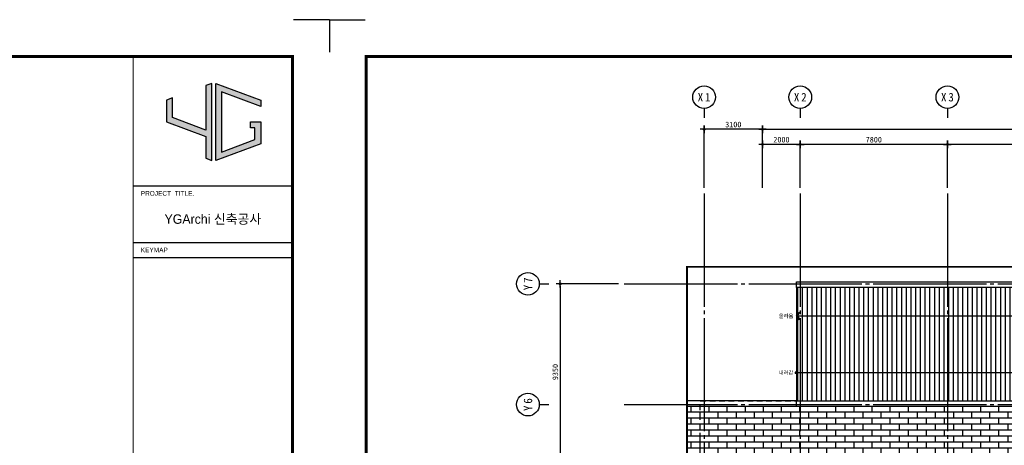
# Model space of a CAD drawing. Header units: millimetres. Extents: x 3445018 to 4174071, y -6064565 to -5122887.
# Tile 152 of 192: x 3737156 to 3789350, y -5219319 to -5196772. Entities that reach past the tile are written whole.
import ezdxf
from ezdxf.enums import TextEntityAlignment as Align

# ---------------------------------------------------------------- set-up
doc = ezdxf.new("R2010")
doc.units = ezdxf.units.MM
doc.header["$MEASUREMENT"] = 0
for name, pattern in [('ACAD_ISO05W100', [34, 24, -3, 0.5, -3, 0.5, -3]), ('CEN', [66, 60, -2, 2, -2]), ('HID', [5, 3, -2])]:
    doc.linetypes.add(name, pattern=pattern)
doc.layers.get('0').update_dxf_attribs({"linetype": 'CONTINUOUS'})
doc.layers.get('DEFPOINTS').update_dxf_attribs({"linetype": 'CONTINUOUS'})
for name, color, linetype in [('3', 3, 'CONTINUOUS'), ('A_GE_FORM', 7, 'CONTINUOUS'), ('A_GE_TEXT', 3, 'CONTINUOUS'), ('CEN', 13, 'CEN'), ('DI', 1, 'CONTINUOUS'), ('DIM', 7, 'CONTINUOUS'), ('EL2', 3, 'CONTINUOUS'), ('EL3', 7, 'CONTINUOUS'), ('HA1', 8, 'CONTINUOUS'), ('HI', 4, 'HID'), ('PR', 3, 'ACAD_ISO05W100'), ('SY', 1, 'CONTINUOUS'), ('TE1', 3, 'CONTINUOUS')]:
    doc.layers.add(name, color=color, linetype=linetype)
doc.styles.add('GHS', font='txt')
doc.styles.add('HY울릉도 L', font='txt')
doc.styles.add('SDP-S', font='txt')
doc.styles.add('굴림', font='txt')
doc.styles.add('돋움', font='txt')
doc.styles.add('돋움체', font='txt')
doc.dimstyles.new('SMDI-3', dxfattribs={"dimtxt": 3, "dimasz": 1, "dimexe": 2, "dimexo": 3, "dimgap": 1, "dimtad": 1, "dimdsep": 46, "dimtxsty": 'HY울릉도 L', "dimblk": 'Z_DOT', "dimcen": 2.5, "dimdle": 1.5, "dimclrd": 1, "dimclre": 1, "dimclrt": 2, "dimadec": 0, "dimazin": 0, "dimtfac": 1, "dimtix": 1, "dimtmove": 2, "dimatfit": 3, "dimldrblk": 'Z_DOT', "dimfxl": 2, "dimtvp": 1, "dimtolj": 1, "dimtzin": 0, "dimarcsym": 0})

# ---------------------------------------------------------------- blocks, each defined once
blk = doc.blocks.new('ARROW1')
for p, q in [((0, 0), (0.29, 0.5)), ((0, 0), (0.29, -0.5)), ((0.16, 0), (0.41, 0.43)), ((0.16, 0), (0.41, -0.43)), ((0.29, 0.5), (0.41, 0.43)), ((0.29, -0.5), (0.41, -0.43))]:
    blk.add_line(p, q)
blk = doc.blocks.new('sheet _서영')
at = {"true_color": 0xf50000}
h = blk.add_hatch(color=1, dxfattribs=at)
h.dxf.hatch_style = 1
h.paths.add_polyline_path([(-361932.13, -1058516.3), (-361932.13, -1058505.89), (-361935.25, -1058507.04), (-361935.25, -1058518.6), (-361914.45, -1058526.3), (-361914.45, -1058537.86), (-361911.33, -1058539.01), (-361911.33, -1058498.18), (-361914.45, -1058499.34), (-361914.45, -1058522.97)])
h.paths.add_polyline_path([(-361906.13, -1058502.67), (-361885.33, -1058510.37), (-361885.33, -1058507.04), (-361909.25, -1058498.18), (-361909.25, -1058539.01), (-361885.33, -1058530.15), (-361885.33, -1058518.6), (-361890.73, -1058518.6), (-361890.73, -1058521.72), (-361888.45, -1058521.72), (-361888.45, -1058527.98), (-361906.13, -1058534.53)])
at = {"color": 1, "true_color": 0xf50000}
for points in [[(-361932.13, -1058505.89), (-361935.25, -1058507.04), (-361935.25, -1058518.6), (-361914.45, -1058526.3), (-361914.45, -1058537.86), (-361911.33, -1058539.01), (-361911.33, -1058498.18), (-361914.45, -1058499.34), (-361914.45, -1058522.97), (-361932.13, -1058516.3), (-361932.13, -1058505.89), (-361935.25, -1058507.04)], [(-361890.73, -1058518.6), (-361885.33, -1058518.6), (-361885.33, -1058530.15), (-361909.25, -1058539.01), (-361909.25, -1058498.18), (-361885.33, -1058507.04), (-361885.33, -1058510.37), (-361906.13, -1058502.67), (-361906.13, -1058534.53), (-361888.45, -1058527.98), (-361888.45, -1058521.72), (-361890.73, -1058521.72), (-361890.73, -1058521.72), (-361890.73, -1058518.6)]]:
    blk.add_lwpolyline(points, dxfattribs=at)
at = {"layer": 'A_GE_FORM'}
for p, q in [((-362689.99, -1058464.44), (-362689.99, -1058481.68)), ((-362689.99, -1058464.44), (-362689.99, -1058481.68)), ((-362689.99, -1058464.44), (-362670.99, -1058464.44)), ((-361848.99, -1058464.44), (-361867.99, -1058464.44)), ((-361848.99, -1058464.44), (-361848.99, -1058481.68))]:
    blk.add_line(p, q, dxfattribs=at)
at = {"layer": 'A_GE_FORM', "color": 161}
for p, q in [((-361952.99, -1058552.43), (-361868.99, -1058552.43)), ((-361952.99, -1058582.43), (-361868.99, -1058582.43)), ((-361952.99, -1058590.43), (-361868.99, -1058590.43))]:
    blk.add_line(p, q, dxfattribs=at)
at = {"layer": 'A_GE_FORM', "const_width": 1.5}
blk.add_lwpolyline([(-361868.49, -1059038.93), (-362670.49, -1059038.93), (-362670.49, -1058483.93), (-361868.49, -1058483.93)], close=True, dxfattribs=at)
at = {"layer": 'A_GE_FORM', "const_width": 0.6}
blk.add_lwpolyline([(-361952.99, -1059038.93), (-361952.99, -1058483.93)], dxfattribs=at)
at = {"layer": 'A_GE_TEXT', "style": '돋움'}
for s, p in [('PROJECT  TITLE.', (-361948.99, -1058556.43)), ('KEYMAP', (-361948.99, -1058586.43))]:
    blk.add_text(s, height=2.5, dxfattribs=at).set_placement(p, align=Align.MIDDLE_LEFT)
at = {"layer": 'A_GE_TEXT', "style": '굴림'}
blk.add_text('YGArchi 신축공사', height=5, dxfattribs=at).set_placement((-361910.74, -1058570.06), align=Align.MIDDLE_CENTER)
blk = doc.blocks.new('Z_DOT')
at = {"layer": 'DIM', "color": 1, "ltscale": 3}
for p, q in [((-2, 0), (2, 0)), ((0, -2), (0, 2))]:
    blk.add_line(p, q, dxfattribs=at)
for radius in [0.5, 0.25]:
    blk.add_circle((0, 0), radius, dxfattribs=at)
blk = doc.blocks.new('*D77')
at = {"layer": 'DEFPOINTS', "color": 0, "ltscale": 3, "transparency": 16777216}
for p in [(3811734, -5202577), (3776534, -5205977), (3811734, -5205977)]:
    blk.add_point(p, dxfattribs=at)
at = {"layer": 'DIM', "color": 1, "lineweight": -2, "ltscale": 3, "transparency": 16777216}
for p, q in [((3776534, -5205677), (3776534, -5202377)), ((3776634, -5202577), (3811634, -5202577)), ((3811734, -5205677), (3811734, -5202377))]:
    blk.add_line(p, q, dxfattribs=at)
at = {"layer": 'DIM', "color": 1, "lineweight": -2, "ltscale": 3, "transparency": 16777216, "xscale": 100, "yscale": 100, "zscale": 100, "rotation": 180}
blk.add_blockref('Z_DOT', (3776534, -5202577), dxfattribs=at)
at = {"layer": 'DIM', "color": 1, "lineweight": -2, "ltscale": 3, "transparency": 16777216, "xscale": 100, "yscale": 100, "zscale": 100}
blk.add_blockref('Z_DOT', (3811734, -5202577), dxfattribs=at)
at = {"layer": 'DIM', "color": 2, "ltscale": 3, "transparency": 16777216, "insert": (3794134, -5202327), "char_height": 300, "attachment_point": 5, "style": 'SDP-S'}
blk.add_mtext('\\A1;35200', dxfattribs=at)
blk = doc.blocks.new('CCS111')
blk.add_line((0, 8), (0, 3))
blk.add_circle((0, 14), 6)
at = {"color": 3, "style": 'GHS'}
for tag, p in [('X', (-2.45, 14.02)), ('1', (1.44, 14.02))]:
    blk.add_attdef(tag, text='', height=4.5, dxfattribs=at).set_placement(p, align=Align.MIDDLE_CENTER)
blk = doc.blocks.new('*D81')
at = {"layer": 'DEFPOINTS', "color": 0, "ltscale": 3, "transparency": 16777216}
for p in [(3786334, -5203377), (3786334, -5205977), (3794134, -5205977)]:
    blk.add_point(p, dxfattribs=at)
at = {"layer": 'DIM', "color": 1, "lineweight": -2, "ltscale": 3, "transparency": 16777216}
for p, q in [((3786334, -5205677), (3786334, -5203177)), ((3794034, -5203377), (3786434, -5203377)), ((3794134, -5205677), (3794134, -5203177))]:
    blk.add_line(p, q, dxfattribs=at)
at = {"layer": 'DIM', "color": 1, "lineweight": -2, "ltscale": 3, "transparency": 16777216, "xscale": 100, "yscale": 100, "zscale": 100, "rotation": 180}
blk.add_blockref('Z_DOT', (3786334, -5203377), dxfattribs=at)
at = {"layer": 'DIM', "color": 1, "lineweight": -2, "ltscale": 3, "transparency": 16777216, "xscale": 100, "yscale": 100, "zscale": 100}
blk.add_blockref('Z_DOT', (3794134, -5203377), dxfattribs=at)
at = {"layer": 'DIM', "color": 2, "ltscale": 3, "transparency": 16777216, "insert": (3790234, -5203127), "char_height": 300, "attachment_point": 5, "style": 'SDP-S'}
blk.add_mtext('\\A1;7800', dxfattribs=at)
blk = doc.blocks.new('*D82')
at = {"layer": 'DEFPOINTS', "color": 0, "ltscale": 3, "transparency": 16777216}
for p in [(3778534, -5203377), (3778534, -5205977), (3786334, -5205977)]:
    blk.add_point(p, dxfattribs=at)
at = {"layer": 'DIM', "color": 1, "lineweight": -2, "ltscale": 3, "transparency": 16777216}
for p, q in [((3778534, -5205677), (3778534, -5203177)), ((3786234, -5203377), (3778634, -5203377)), ((3786334, -5205677), (3786334, -5203177))]:
    blk.add_line(p, q, dxfattribs=at)
at = {"layer": 'DIM', "color": 1, "lineweight": -2, "ltscale": 3, "transparency": 16777216, "xscale": 100, "yscale": 100, "zscale": 100, "rotation": 180}
blk.add_blockref('Z_DOT', (3778534, -5203377), dxfattribs=at)
at = {"layer": 'DIM', "color": 1, "lineweight": -2, "ltscale": 3, "transparency": 16777216, "xscale": 100, "yscale": 100, "zscale": 100}
blk.add_blockref('Z_DOT', (3786334, -5203377), dxfattribs=at)
at = {"layer": 'DIM', "color": 2, "ltscale": 3, "transparency": 16777216, "insert": (3782434, -5203127), "char_height": 300, "attachment_point": 5, "style": 'SDP-S'}
blk.add_mtext('\\A1;7800', dxfattribs=at)
blk = doc.blocks.new('*D83')
at = {"layer": 'DEFPOINTS', "color": 0, "ltscale": 3, "transparency": 16777216}
for p in [(3776534, -5203377), (3776534, -5205977), (3778534, -5205977)]:
    blk.add_point(p, dxfattribs=at)
at = {"layer": 'DIM', "color": 1, "lineweight": -2, "ltscale": 3, "transparency": 16777216}
for p, q in [((3776534, -5205677), (3776534, -5203177)), ((3778434, -5203377), (3776634, -5203377)), ((3778534, -5205677), (3778534, -5203177))]:
    blk.add_line(p, q, dxfattribs=at)
at = {"layer": 'DIM', "color": 1, "lineweight": -2, "ltscale": 3, "transparency": 16777216, "xscale": 100, "yscale": 100, "zscale": 100, "rotation": 180}
blk.add_blockref('Z_DOT', (3776534, -5203377), dxfattribs=at)
at = {"layer": 'DIM', "color": 1, "lineweight": -2, "ltscale": 3, "transparency": 16777216, "xscale": 100, "yscale": 100, "zscale": 100}
blk.add_blockref('Z_DOT', (3778534, -5203377), dxfattribs=at)
at = {"layer": 'DIM', "color": 2, "ltscale": 3, "transparency": 16777216, "insert": (3777534, -5203127), "char_height": 300, "attachment_point": 5, "style": 'SDP-S'}
blk.add_mtext('\\A1;2000', dxfattribs=at)
blk = doc.blocks.new('*D85')
at = {"layer": 'DEFPOINTS', "color": 0, "ltscale": 3, "transparency": 16777216}
for p in [(3769199, -5210763), (3765799, -5220113), (3769199, -5220113)]:
    blk.add_point(p, dxfattribs=at)
at = {"layer": 'DIM', "color": 1, "lineweight": -2, "ltscale": 3, "transparency": 16777216}
for p, q in [((3768899, -5210763), (3765599, -5210763)), ((3765799, -5210863), (3765799, -5220013)), ((3768899, -5220113), (3765599, -5220113))]:
    blk.add_line(p, q, dxfattribs=at)
at = {"layer": 'DIM', "color": 1, "lineweight": -2, "ltscale": 3, "transparency": 16777216, "xscale": 100, "yscale": 100, "zscale": 100}
for p, rotation in [((3765799, -5210763), 90), ((3765799, -5220113), 270)]:
    blk.add_blockref('Z_DOT', p, dxfattribs=dict(at, rotation=rotation))
at = {"layer": 'DIM', "color": 2, "ltscale": 3, "transparency": 16777216, "insert": (3765549, -5215438), "char_height": 300, "attachment_point": 5, "rotation": 90, "style": 'SDP-S'}
blk.add_mtext('\\A1;9350', dxfattribs=at)
blk = doc.blocks.new('*D98')
at = {"layer": 'DEFPOINTS', "color": 0, "ltscale": 3, "transparency": 16777216}
for p in [(3773434, -5202577), (3773434, -5205977), (3776534, -5205977)]:
    blk.add_point(p, dxfattribs=at)
at = {"layer": 'DIM', "color": 1, "lineweight": -2, "ltscale": 3, "transparency": 16777216}
for p, q in [((3773434, -5205677), (3773434, -5202377)), ((3776434, -5202577), (3773534, -5202577)), ((3776534, -5205677), (3776534, -5202377))]:
    blk.add_line(p, q, dxfattribs=at)
at = {"layer": 'DIM', "color": 1, "lineweight": -2, "ltscale": 3, "transparency": 16777216, "xscale": 100, "yscale": 100, "zscale": 100, "rotation": 180}
blk.add_blockref('Z_DOT', (3773434, -5202577), dxfattribs=at)
at = {"layer": 'DIM', "color": 1, "lineweight": -2, "ltscale": 3, "transparency": 16777216, "xscale": 100, "yscale": 100, "zscale": 100}
blk.add_blockref('Z_DOT', (3776534, -5202577), dxfattribs=at)
at = {"layer": 'DIM', "color": 2, "ltscale": 3, "transparency": 16777216, "insert": (3774984, -5202327), "char_height": 300, "attachment_point": 5, "style": 'SDP-S'}
blk.add_mtext('\\A1;3100', dxfattribs=at)

msp = doc.modelspace()

# ---------------------------------------------------------------- hatches: boundary and pattern name
at = {"layer": 'HA1'}
h = msp.add_hatch(dxfattribs=at)
h.set_pattern_fill('ANSI31', color=256, scale=2000, angle=45)
h.set_pattern_definition([(90, (3154408.88, -4302406.64), (-250, 0), [])])
h.paths.add_polyline_path([(3778534.29, -5210962.953), (3778334.29, -5210962.953), (3778334.29, -5216962.953), (3778534.29, -5216962.953)])
h.paths.add_polyline_path([(3786334.29, -5210962.953), (3778534.29, -5210962.953), (3778534.29, -5216962.953), (3786334.29, -5216962.953)])
h.paths.add_polyline_path([(3794134.29, -5210962.953), (3786334.29, -5210962.953), (3786334.29, -5216962.953), (3794134.29, -5216962.953)])
h.paths.add_polyline_path([(3801634.29, -5210962.953), (3794134.29, -5210962.953), (3794134.29, -5216962.953), (3801634.29, -5216962.953)])
at = {"layer": 'HA1', "ltscale": 1000}
h = msp.add_hatch(dxfattribs=at)
h.set_pattern_fill('AR-BRSTD', color=256, scale=120)
h.set_pattern_definition([(0, (2862666.85, -4093561.58), (0, 320.04), []), (90, (2862666.85, -4093561.6), (-480, 320.04), [320.04, -320.04])])
h.paths.add_polyline_path([(3778334.29, -5217262.953), (3772534.29, -5217262.953), (3772534.29, -5221037.953), (3776259.29, -5221037.953), (3776259.29, -5242387.953), (3772534.29, -5242387.953), (3772534.29, -5247162.953), (3815734.29, -5247162.953), (3815734.29, -5217262.953), (3802234.29, -5217262.953)])
h.paths.add_polyline_path([(3810809.29, -5221037.953), (3810809.29, -5242387.953), (3792209.289, -5242387.953), (3790718.744, -5242387.953), (3789234.29, -5242387.953), (3777459.29, -5242387.953), (3777459.29, -5221037.953)], flags=16)
h.paths.add_polyline_path([(3786634.29, -5221662.953), (3786634.29, -5222562.953), (3786034.29, -5222562.953), (3786034.29, -5221662.953)], flags=0)
h.paths.add_polyline_path([(3793834.29, -5221662.953), (3794434.29, -5221662.953), (3794434.29, -5222562.953), (3793934.29, -5222562.953), (3793934.29, -5226662.953), (3794434.29, -5226662.953), (3794434.29, -5226762.953), (3793834.29, -5226762.953), (3793834.29, -5222562.953)], flags=0)
h.paths.add_polyline_path([(3778834.29, -5221662.953), (3778834.29, -5222562.953), (3778234.29, -5222562.953), (3778234.29, -5221662.953)], flags=0)
h.paths.add_polyline_path([(3785084.29, -5228562.953), (3789334.29, -5228562.953), (3789334.29, -5229562.953), (3789234.29, -5229562.953), (3789134.29, -5229562.953), (3789134.29, -5230862.953), (3789234.29, -5230862.953), (3789334.29, -5230862.953), (3789334.29, -5232562.953), (3789234.29, -5232562.953), (3789134.29, -5232562.953), (3789134.29, -5233862.953), (3789234.29, -5233862.953), (3789334.29, -5233862.953), (3789334.29, -5234862.953), (3785084.29, -5234862.953)], flags=0)
h.paths.add_polyline_path([(3789304.29, -5228592.953), (3789304.29, -5229532.953), (3789234.29, -5229532.953), (3789234.29, -5228662.953), (3786534.29, -5228662.953), (3786534.29, -5234762.953), (3789234.29, -5234762.953), (3789234.29, -5233892.953), (3789304.29, -5233892.953), (3789304.29, -5234832.953), (3784864.29, -5234832.953), (3784864.29, -5231942.953), (3784934.29, -5231942.953), (3784934.29, -5234762.953), (3786534.29, -5234762.953), (3786534.29, -5228662.953), (3784934.29, -5228662.953), (3784934.29, -5231132.953), (3784864.29, -5231132.953), (3784864.29, -5228592.953)], flags=0)
h.paths.add_polyline_path([(3782889.29, -5228562.953), (3782934.29, -5228562.953), (3783084.29, -5228562.953), (3783084.29, -5229982.953), (3782984.29, -5229982.953), (3782889.29, -5229982.953), (3782889.29, -5231082.953), (3782984.29, -5231082.953), (3783084.29, -5231082.953), (3783084.29, -5232342.953), (3782984.29, -5232342.953), (3782889.29, -5232342.953), (3782889.29, -5233442.953), (3782993.332, -5233442.953), (3783093.332, -5233442.953), (3783084.29, -5234862.953), (3782889.29, -5234862.953), (3782889.29, -5234762.953), (3778834.29, -5234762.953), (3778134.29, -5234762.953), (3778134.29, -5234262.953), (3778834.29, -5234262.953), (3778834.29, -5234572.953), (3782794.29, -5234572.953), (3782803.332, -5233472.953), (3782889.29, -5233472.953), (3782889.29, -5232342.953), (3782764.29, -5232342.953), (3782764.29, -5231837.953), (3781624.29, -5231837.953), (3781624.29, -5233442.953), (3781474.29, -5233442.953), (3780874.29, -5233442.953), (3780874.29, -5231837.953), (3779409.29, -5231837.953), (3779409.29, -5233037.953), (3779379.29, -5233037.953), (3779259.29, -5233037.953), (3779259.29, -5233007.953, 0.052994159), (3779245.885, -5232881.833), (3778667.054, -5233036.931), (3778659.29, -5233007.953), (3778659.29, -5233037.953), (3778509.29, -5233037.953), (3778359.29, -5233037.953), (3778359.29, -5233007.953, 0.052994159), (3778345.885, -5232881.833), (3777767.054, -5233036.931), (3777759.29, -5233007.953), (3778338.845, -5232852.661), (3778346.61, -5232881.639), (3778345.885, -5232881.833, -0.052994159), (3778359.29, -5233007.953), (3778479.29, -5233007.953), (3778479.29, -5231837.953), (3781474.29, -5231837.953), (3781474.29, -5233442.953), (3781624.29, -5233442.953), (3781624.29, -5231837.953), (3782764.29, -5231837.953), (3782764.29, -5232342.953), (3782889.29, -5232342.953), (3782889.29, -5231082.953), (3782764.29, -5231082.953), (3782764.29, -5231587.953), (3781624.29, -5231587.953), (3781624.29, -5229982.953), (3781474.29, -5229982.953), (3781474.29, -5231587.953), (3778479.29, -5231587.953), (3778479.29, -5231467.953), (3778479.29, -5230417.953), (3778359.29, -5230417.953, -0.052994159), (3778345.885, -5230544.072), (3778346.61, -5230544.266), (3778338.845, -5230573.244), (3777759.29, -5230417.953), (3777609.29, -5230417.953), (3777609.29, -5230387.953), (3777759.29, -5230387.953), (3777759.29, -5230417.953), (3777767.054, -5230388.975), (3778345.885, -5230544.072, 0.052994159), (3778359.29, -5230417.953), (3778359.29, -5230387.953), (3778509.29, -5230387.953), (3778659.29, -5230387.953), (3778659.29, -5230417.953), (3778667.054, -5230388.975), (3779245.885, -5230544.072, 0.052994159), (3779259.29, -5230417.953), (3779259.29, -5230387.953), (3779409.29, -5230387.953), (3779409.29, -5230417.953), (3779409.29, -5231587.953), (3780874.29, -5231587.953), (3780874.29, -5229982.953), (3781474.29, -5229982.953), (3781624.29, -5229982.953), (3781624.29, -5231587.953), (3782764.29, -5231587.953), (3782764.29, -5231082.953), (3782889.29, -5231082.953), (3782889.29, -5229952.953), (3782794.29, -5229952.953), (3782794.29, -5228852.953), (3778834.29, -5228852.953), (3778834.29, -5229162.953), (3778134.29, -5229162.953), (3778134.29, -5228662.953), (3778834.29, -5228662.953), (3782889.29, -5228662.953)], flags=0)
h.paths.add_polyline_path([(3792384.29, -5228562.953), (3795384.29, -5228562.953), (3795384.29, -5231162.953), (3798884.29, -5231162.953), (3798884.29, -5231062.953), (3799334.542, -5231062.953), (3799334.542, -5231162.953), (3795384.29, -5231162.953), (3795384.29, -5234862.953), (3792384.29, -5234862.953)], flags=0)
h.paths.add_polyline_path([(3795854.29, -5228592.953), (3795854.29, -5228662.953), (3792584.29, -5228662.953), (3792584.29, -5234762.953), (3795954.29, -5234762.953), (3795954.29, -5234832.953), (3792414.29, -5234832.953), (3792414.29, -5228592.953)], flags=0)
h.paths.add_polyline_path([(3782984.29, -5231112.953), (3783054.29, -5231112.953), (3783054.29, -5232312.953), (3782984.29, -5232312.953)], flags=0)
h.paths.add_polyline_path([(3789234.29, -5230892.953), (3789304.29, -5230892.953), (3789304.29, -5232532.953), (3789234.29, -5232532.953)], flags=0)
h.paths.add_polyline_path([(3779379.29, -5231467.953), (3779379.29, -5231587.953), (3778509.29, -5231587.953), (3778509.29, -5231467.953)], flags=0)
h.paths.add_polyline_path([(3796914.29, -5228592.953), (3799554.29, -5228592.953), (3799554.29, -5228662.953), (3796914.29, -5228662.953)], flags=0)
h.paths.add_polyline_path([(3801634.29, -5221662.953), (3802234.29, -5221662.953), (3802234.29, -5222562.953), (3801634.29, -5222562.953)], flags=0)
h.paths.add_polyline_path([(3800614.29, -5228592.953), (3802154.29, -5228592.953), (3802154.29, -5228662.953), (3801584.29, -5228662.953), (3801584.29, -5234762.953), (3803184.29, -5234762.953), (3803184.29, -5228662.953), (3802964.29, -5228662.953), (3802964.29, -5228592.953), (3803404.29, -5228592.953), (3803404.29, -5234832.953), (3796764.29, -5234832.953), (3796764.29, -5234762.953), (3801584.29, -5234762.953), (3801584.29, -5228662.953), (3800614.29, -5228662.953)], flags=0)
h.paths.add_polyline_path([(3793834.29, -5236662.953), (3794434.29, -5236662.953), (3794434.29, -5236762.953), (3793934.29, -5236762.953), (3793934.29, -5240862.953), (3794434.29, -5240862.953), (3794434.29, -5241762.953), (3793834.29, -5241762.953), (3793834.29, -5240862.953)], flags=0)
h.paths.add_polyline_path([(3786634.29, -5240862.953), (3786634.29, -5241762.953), (3786034.29, -5241762.953), (3786034.29, -5240862.953)], flags=0)
h.paths.add_polyline_path([(3778834.29, -5240862.953), (3778834.29, -5241762.953), (3778234.29, -5241762.953), (3778234.29, -5240862.953)], flags=0)
h.paths.add_polyline_path([(3809434.29, -5221662.953), (3810034.29, -5221662.953), (3810034.29, -5222562.953), (3809434.29, -5222562.953)], flags=0)
h.paths.add_polyline_path([(3809434.29, -5228662.953), (3810134.29, -5228662.953), (3810134.29, -5229162.953), (3809434.29, -5229162.953)], flags=0)
h.paths.add_polyline_path([(3801634.29, -5240862.953), (3802234.29, -5240862.953), (3802234.29, -5241762.953), (3801634.29, -5241762.953)], flags=0)
h.paths.add_polyline_path([(3809434.29, -5234262.953), (3810134.29, -5234262.953), (3810134.29, -5234762.953), (3809434.29, -5234762.953)], flags=0)
h.paths.add_polyline_path([(3809434.29, -5240862.953), (3810034.29, -5240862.953), (3810034.29, -5241762.953), (3809434.29, -5241762.953)], flags=0)

# ---------------------------------------------------------------- linework, layer by layer
at = {"layer": 'CEN', "ltscale": 100}
for p, q in [((3773434.29, -5205977.477), (3773434.29, -5250325.917)), ((3778534.29, -5205977.477), (3778534.29, -5250325.917)), ((3786334.29, -5205977.477), (3786334.29, -5250325.917)), ((3769198.874, -5210762.953), (3820057.54, -5210762.953)), ((3769198.874, -5217162.953), (3820057.54, -5217162.953))]:
    msp.add_line(p, q, dxfattribs=at)
at = {"layer": 'EL2'}
msp.add_lwpolyline([(3801934.29, -5216962.953), (3801934.29, -5210962.953), (3778334.29, -5210962.953), (3778334.29, -5210662.953), (3802234.29, -5210662.953), (3802234.29, -5217262.953), (3778334.29, -5217262.953), (3778334.29, -5216962.953), (3801934.29, -5216962.953)], dxfattribs=at)
at = {"layer": 'EL3'}
msp.add_line((3778334.29, -5210962.953), (3778334.29, -5216962.953), dxfattribs=at)
at = {"layer": 'HA1', "ltscale": 1000}
for p, q in [((3778334.29, -5216962.953), (3772534.29, -5216962.953)), ((3778334.29, -5217262.953), (3772534.29, -5217262.953))]:
    msp.add_line(p, q, dxfattribs=at)
at = {"layer": 'HI', "ltscale": 100}
msp.add_lwpolyline([(3802234.29, -5216962.953), (3815034.29, -5216962.953), (3815034.29, -5246462.953), (3773234.29, -5246462.953), (3773234.29, -5216962.953), (3802234.29, -5216962.953)], dxfattribs=at)
at = {"layer": 'PR', "ltscale": 100, "const_width": 100}
msp.add_lwpolyline([(3772534.29, -5209862.953), (3815734.29, -5209862.953), (3815734.29, -5247162.953), (3772534.29, -5247162.953)], close=True, dxfattribs=at)
at = {"layer": 'SY'}
for p, q in [((3778399.922, -5212462.953), (3801634.29, -5212462.953)), ((3778399.922, -5215462.953), (3801634.29, -5215462.953))]:
    msp.add_line(p, q, dxfattribs=at)
msp.add_circle((3778334.29, -5215462.953), 62.5, dxfattribs=at)

# ---------------------------------------------------------------- block references
at = {"layer": '3', "xscale": 100, "yscale": 100, "zscale": 100}
for p in [(39938470.4, 100649671.693), (40022570.4, 100649671.693)]:
    msp.add_blockref('sheet _서영', p, dxfattribs=at)
at = {"layer": 'DI'}
ref = msp.add_blockref('CCS111', (3773434.29, -5202277.477), dxfattribs=dict(at, xscale=100, yscale=100, zscale=100))
ref.add_attrib('1', '1', dxfattribs={"layer": '0', "color": 3, "height": 450, "style": '돋움체'}).set_placement((3773628.039, -5200876.682), align=Align.MIDDLE_CENTER)
ref.add_attrib('X', 'X', dxfattribs={"layer": '0', "color": 3, "height": 450, "style": '돋움체'}).set_placement((3773239.085, -5200875.686), align=Align.MIDDLE_CENTER)
ref = msp.add_blockref('CCS111', (3778534.29, -5202277.477), dxfattribs=dict(at, xscale=100, yscale=100, zscale=100))
ref.add_attrib('1', '2', dxfattribs={"layer": '0', "color": 3, "height": 450, "style": '돋움체'}).set_placement((3778728.039, -5200876.682), align=Align.MIDDLE_CENTER)
ref.add_attrib('X', 'X', dxfattribs={"layer": '0', "color": 3, "height": 450, "style": '돋움체'}).set_placement((3778339.085, -5200875.686), align=Align.MIDDLE_CENTER)
ref = msp.add_blockref('CCS111', (3786334.29, -5202277.477), dxfattribs=dict(at, xscale=100, yscale=100, zscale=100))
ref.add_attrib('1', '3', dxfattribs={"layer": '0', "color": 3, "height": 450, "style": '돋움체'}).set_placement((3786528.039, -5200876.682), align=Align.MIDDLE_CENTER)
ref.add_attrib('X', 'X', dxfattribs={"layer": '0', "color": 3, "height": 450, "style": '돋움체'}).set_placement((3786139.085, -5200875.686), align=Align.MIDDLE_CENTER)
ref = msp.add_blockref('CCS111', (3765498.874, -5210762.953), dxfattribs=dict(at, xscale=100, yscale=100, zscale=100, rotation=90))
ref.add_attrib('1', '7', dxfattribs={"layer": '0', "color": 3, "height": 450, "rotation": 90, "style": '돋움체'}).set_placement((3764098.079, -5210569.203), align=Align.MIDDLE_CENTER)
ref.add_attrib('X', 'Y', dxfattribs={"layer": '0', "color": 3, "height": 450, "rotation": 90, "style": '돋움체'}).set_placement((3764097.083, -5210958.157), align=Align.MIDDLE_CENTER)
ref = msp.add_blockref('CCS111', (3765498.874, -5217162.953), dxfattribs=dict(at, xscale=100, yscale=100, zscale=100, rotation=90))
ref.add_attrib('1', '6', dxfattribs={"layer": '0', "color": 3, "height": 450, "rotation": 90, "style": '돋움체'}).set_placement((3764098.079, -5216969.203), align=Align.MIDDLE_CENTER)
ref.add_attrib('X', 'Y', dxfattribs={"layer": '0', "color": 3, "height": 450, "rotation": 90, "style": '돋움체'}).set_placement((3764097.083, -5217358.157), align=Align.MIDDLE_CENTER)
at = {"layer": 'SY', "xscale": -398.7538940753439, "yscale": 398.7538941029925, "zscale": 398.7538940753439, "rotation": 180}
msp.add_blockref('ARROW1', (3778334.289, -5212462.953), dxfattribs=at)

# ---------------------------------------------------------------- texts
at = {"layer": 'TE1', "style": 'SDP-S'}
for s, p in [('올라옴', (3777392.326, -5212566.704)), ('내려감', (3777392.326, -5215566.704))]:
    msp.add_text(s, height=200, dxfattribs=at).set_placement(p)

# ---------------------------------------------------------------- dimensions: what is measured, and where the dimension line sits
at = {"layer": 'DIM', "ltscale": 3}
for base, p1, p2, picture, middle in [((3773434.29, -5202577.477), (3776534.29, -5205977.477), (3773434.29, -5205977.477), '*D98', (3774984.29, -5202327.274)), ((3811734.29, -5202577.477), (3776534.29, -5205977.477), (3811734.29, -5205977.477), '*D77', (3794134.29, -5202327.274)), ((3776534.29, -5203377.477), (3778534.29, -5205977.477), (3776534.29, -5205977.477), '*D83', (3777534.29, -5203127.274)), ((3778534.29, -5203377.477), (3786334.29, -5205977.477), (3778534.29, -5205977.477), '*D82', (3782434.29, -5203127.274)), ((3786334.29, -5203377.477), (3794134.29, -5205977.477), (3786334.29, -5205977.477), '*D81', (3790234.29, -5203127.274))]:
    dim = msp.add_linear_dim(base=base, p1=p1, p2=p2, dimstyle='SMDI-3', override={"dimscale": 100, "dimtxsty": 'SDP-S'}, dxfattribs=at)
    dim.commit()
    dim.dimension.update_dxf_attribs({"geometry": picture, "text_midpoint": middle})
dim = msp.add_linear_dim(base=(3765798.874, -5220112.953), p1=(3769198.874, -5210762.953), p2=(3769198.874, -5220112.953), angle=90, dimstyle='SMDI-3', override={"dimscale": 100, "dimtxsty": 'SDP-S'}, dxfattribs=at)
dim.commit()
dim.dimension.update_dxf_attribs({"geometry": '*D85', "text_midpoint": (3765548.67, -5215437.953)})

doc.saveas('drawing.dxf')
